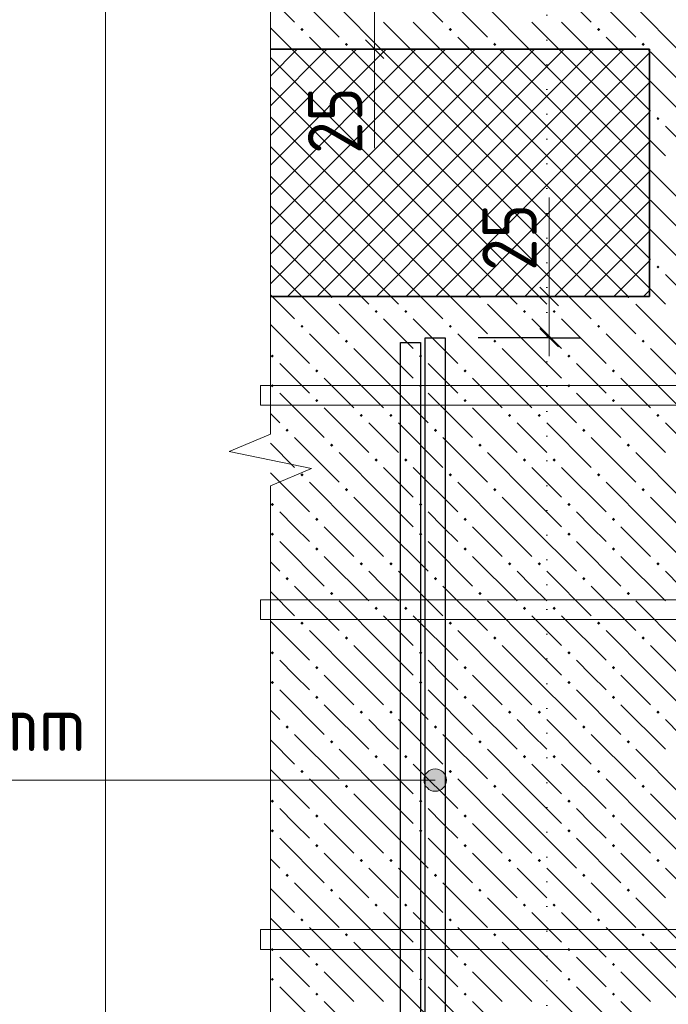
# Model space of a CAD drawing. Header units: millimetres. Extents: x 0 to 42000, y 0 to 29700.
# Tile 9 of 64: x 4107 to 6731, y 15852 to 19834. Entities that reach past the tile are written whole.
import ezdxf

# ---------------------------------------------------------------- set-up
doc = ezdxf.new("R2010")
doc.units = ezdxf.units.MM
doc.linetypes.add('______9', pattern=[100, 0, -100])
for name, color, linetype, lineweight in [('Standard', 7, 'Continuous', 25), ('ЖБ Перекрытие верхний уровень', 7, 'Continuous', 18), ('Обрамление П-обр. равн.', 7, 'Continuous', 25), ('Размерная линия_ общее', 7, 'Continuous', 13), ('Фоновоя арматура Х1', 7, 'Continuous', 25)]:
    doc.layers.add(name, color=color, linetype=linetype, lineweight=lineweight)
doc.layers.add('Утеплитель перекрытие', color=7, linetype='Continuous', true_color=0xa0a0a0)
doc.styles.add('ISOCPEUR', font='txt')

msp = doc.modelspace()

# ---------------------------------------------------------------- hatches: boundary and pattern name
at = {"layer": 'Standard', "linetype": 'Continuous', "lineweight": 13, "transparency": 33554687}
for points in [[(5788.2, 16713.8), (5788.2, 16803.8), (5765.7, 16797.5)], [(5810.7, 16720.1), (5810.7, 16797.5), (5788.2, 16803.8)], [(5810.7, 16720.1), (5788.2, 16803.8), (5788.2, 16713.8)], [(5749.5, 16736.3), (5749.5, 16781.3), (5743.2, 16758.8)], [(5765.7, 16720.1), (5765.7, 16797.5), (5749.5, 16781.3)], [(5765.7, 16720.1), (5749.5, 16781.3), (5749.5, 16736.3)], [(5788.2, 16713.8), (5765.7, 16797.5), (5765.7, 16720.1)], [(5826.9, 16736.3), (5826.9, 16781.3), (5810.7, 16797.5)], [(5826.9, 16736.3), (5810.7, 16797.5), (5810.7, 16720.1)], [(5826.9, 16781.3), (5826.9, 16736.3), (5833.2, 16758.8)]]:
    msp.add_hatch(color=7, dxfattribs=at).paths.add_polyline_path(points)
at = {"layer": 'ЖБ Перекрытие верхний уровень', "linetype": 'Continuous', "lineweight": 18, "transparency": 33554687}
for points in [[(5242.8, 19793.5), (5249.3, 19800), (5255.8, 19793.5), (5249.3, 19787)], [(5842.8, 19793.5), (5849.3, 19800), (5855.8, 19793.5), (5849.3, 19787)], [(6442.8, 19793.5), (6449.3, 19800), (6455.8, 19793.5), (6449.3, 19787)], [(5422.8, 19733.5), (5429.3, 19740), (5435.8, 19733.5), (5429.3, 19727)], [(6022.8, 19733.5), (6029.3, 19740), (6035.8, 19733.5), (6029.3, 19727)], [(6622.8, 19733.5), (6629.3, 19740), (6635.8, 19733.5), (6629.3, 19727)], [(6682.8, 19433.5), (6689.3, 19440), (6695.8, 19433.5), (6689.3, 19427)], [(6682.8, 18833.5), (6689.3, 18840), (6695.8, 18833.5), (6689.3, 18827)], [(5362.8, 18713.5), (5363.7, 18714.3), (5375, 18714.3), (5375.8, 18713.5), (5369.3, 18707)], [(5962.8, 18713.5), (5963.7, 18714.3), (5975, 18714.3), (5975.8, 18713.5), (5969.3, 18707)], [(6562.8, 18713.5), (6563.7, 18714.3), (6575, 18714.3), (6575.8, 18713.5), (6569.3, 18707)], [(5542.8, 18653.5), (5549.3, 18660), (5555.8, 18653.5), (5549.3, 18647)], [(5662.8, 18653.5), (5669.3, 18660), (5675.8, 18653.5), (5669.3, 18647)], [(6142.8, 18653.5), (6149.3, 18660), (6155.8, 18653.5), (6149.3, 18647)], [(6262.8, 18653.5), (6269.3, 18660), (6275.8, 18653.5), (6269.3, 18647)], [(5242.8, 18593.5), (5249.3, 18600), (5255.8, 18593.5), (5249.3, 18587)], [(5842.8, 18593.5), (5849.3, 18600), (5855.8, 18593.5), (5849.3, 18587)], [(6442.8, 18593.5), (6449.3, 18600), (6455.8, 18593.5), (6449.3, 18587)], [(5422.8, 18533.5), (5429.3, 18540), (5435.8, 18533.5), (5429.3, 18527)], [(6022.8, 18533.5), (6029.3, 18540), (6035.8, 18533.5), (6029.3, 18527)], [(6622.8, 18533.5), (6629.3, 18540), (6635.8, 18533.5), (6629.3, 18527)], [(5122.8, 18473.5), (5129.3, 18480), (5135.8, 18473.5), (5129.3, 18467)], [(5722.8, 18473.5), (5729.3, 18480), (5735.8, 18473.5), (5729.3, 18467)], [(6322.8, 18473.5), (6329.3, 18480), (6335.8, 18473.5), (6329.3, 18467)], [(5302.8, 18413.5), (5309.3, 18420), (5315.8, 18413.5), (5309.3, 18407)], [(5902.8, 18413.5), (5909.3, 18420), (5915.8, 18413.5), (5909.3, 18407)], [(6502.8, 18413.5), (6509.3, 18420), (6515.8, 18413.5), (6509.3, 18407)], [(5122.8, 18353.5), (5129.3, 18360), (5135.8, 18353.5), (5129.3, 18347)], [(5722.8, 18353.5), (5729.3, 18360), (5735.8, 18353.5), (5729.3, 18347)], [(6322.8, 18353.5), (6329.3, 18360), (6335.8, 18353.5), (6329.3, 18347)], [(5302.8, 18293.5), (5309.3, 18300), (5315.8, 18293.5), (5309.3, 18287)], [(5902.8, 18293.5), (5909.3, 18300), (5915.8, 18293.5), (5909.3, 18287)], [(6502.8, 18293.5), (6509.3, 18300), (6515.8, 18293.5), (6509.3, 18287)], [(5482.8, 18233.5), (5489.3, 18240), (5495.8, 18233.5), (5489.3, 18227)], [(5602.8, 18233.5), (5609.3, 18240), (5615.8, 18233.5), (5609.3, 18227)], [(6082.8, 18233.5), (6089.3, 18240), (6095.8, 18233.5), (6089.3, 18227)], [(6202.8, 18233.5), (6209.3, 18240), (6215.8, 18233.5), (6209.3, 18227)], [(6682.8, 18233.5), (6689.3, 18240), (6695.8, 18233.5), (6689.3, 18227)], [(5182.8, 18173.5), (5189.3, 18180), (5195.8, 18173.5), (5189.3, 18167)], [(5782.8, 18173.5), (5789.3, 18180), (5795.8, 18173.5), (5789.3, 18167)], [(6382.8, 18173.5), (6389.3, 18180), (6395.8, 18173.5), (6389.3, 18167)], [(5362.8, 18113.5), (5369.3, 18120), (5375.8, 18113.5), (5369.3, 18107)], [(5962.8, 18113.5), (5969.3, 18120), (5975.8, 18113.5), (5969.3, 18107)], [(6562.8, 18113.5), (6569.3, 18120), (6575.8, 18113.5), (6569.3, 18107)], [(5542.8, 18053.5), (5549.3, 18060), (5555.8, 18053.5), (5549.3, 18047)], [(5662.8, 18053.5), (5669.3, 18060), (5675.8, 18053.5), (5669.3, 18047)], [(6142.8, 18053.5), (6149.3, 18060), (6155.8, 18053.5), (6149.3, 18047)], [(6262.8, 18053.5), (6269.3, 18060), (6275.8, 18053.5), (6269.3, 18047)], [(5242.8, 17993.5), (5249.3, 18000), (5255.8, 17993.5), (5249.3, 17987)], [(5842.8, 17993.5), (5849.3, 18000), (5855.8, 17993.5), (5849.3, 17987)], [(6442.8, 17993.5), (6449.3, 18000), (6455.8, 17993.5), (6449.3, 17987)], [(5422.8, 17933.5), (5429.3, 17940), (5435.8, 17933.5), (5429.3, 17927)], [(6022.8, 17933.5), (6029.3, 17940), (6035.8, 17933.5), (6029.3, 17927)], [(6622.8, 17933.5), (6629.3, 17940), (6635.8, 17933.5), (6629.3, 17927)], [(5122.8, 17873.5), (5129.3, 17880), (5135.8, 17873.5), (5129.3, 17867)], [(5722.8, 17873.5), (5729.3, 17880), (5735.8, 17873.5), (5729.3, 17867)], [(6322.8, 17873.5), (6329.3, 17880), (6335.8, 17873.5), (6329.3, 17867)], [(5302.8, 17813.5), (5309.3, 17820), (5315.8, 17813.5), (5309.3, 17807)], [(5902.8, 17813.5), (5909.3, 17820), (5915.8, 17813.5), (5909.3, 17807)], [(6502.8, 17813.5), (6509.3, 17820), (6515.8, 17813.5), (6509.3, 17807)], [(5122.8, 17753.5), (5129.3, 17760), (5135.8, 17753.5), (5129.3, 17747)], [(5722.8, 17753.5), (5729.3, 17760), (5735.8, 17753.5), (5729.3, 17747)], [(6322.8, 17753.5), (6329.3, 17760), (6335.8, 17753.5), (6329.3, 17747)], [(5302.8, 17693.5), (5309.3, 17700), (5315.8, 17693.5), (5309.3, 17687)], [(5902.8, 17693.5), (5909.3, 17700), (5915.8, 17693.5), (5909.3, 17687)], [(6502.8, 17693.5), (6509.3, 17700), (6515.8, 17693.5), (6509.3, 17687)], [(5482.8, 17633.5), (5489.3, 17640), (5495.8, 17633.5), (5489.3, 17627)], [(5602.8, 17633.5), (5609.3, 17640), (5615.8, 17633.5), (5609.3, 17627)], [(6082.8, 17633.5), (6089.3, 17640), (6095.8, 17633.5), (6089.3, 17627)], [(6202.8, 17633.5), (6209.3, 17640), (6215.8, 17633.5), (6209.3, 17627)], [(6682.8, 17633.5), (6689.3, 17640), (6695.8, 17633.5), (6689.3, 17627)], [(5182.8, 17573.5), (5189.3, 17580), (5195.8, 17573.5), (5189.3, 17567)], [(5782.8, 17573.5), (5789.3, 17580), (5795.8, 17573.5), (5789.3, 17567)], [(6382.8, 17573.5), (6389.3, 17580), (6395.8, 17573.5), (6389.3, 17567)], [(5362.8, 17513.5), (5369.3, 17520), (5375.8, 17513.5), (5369.3, 17507)], [(5962.8, 17513.5), (5969.3, 17520), (5975.8, 17513.5), (5969.3, 17507)], [(6562.8, 17513.5), (6569.3, 17520), (6575.8, 17513.5), (6569.3, 17507)], [(5542.8, 17453.5), (5549.3, 17460), (5555.8, 17453.5), (5549.3, 17447)], [(5662.8, 17453.5), (5669.3, 17460), (5675.8, 17453.5), (5669.3, 17447)], [(6142.8, 17453.5), (6149.3, 17460), (6155.8, 17453.5), (6149.3, 17447)], [(6262.8, 17453.5), (6269.3, 17460), (6275.8, 17453.5), (6269.3, 17447)], [(5242.8, 17393.5), (5249.3, 17400), (5255.8, 17393.5), (5249.3, 17387)], [(5842.8, 17393.5), (5849.3, 17400), (5855.8, 17393.5), (5849.3, 17387)], [(6442.8, 17393.5), (6449.3, 17400), (6455.8, 17393.5), (6449.3, 17387)], [(5422.8, 17333.5), (5429.3, 17340), (5435.8, 17333.5), (5429.3, 17327)], [(6022.8, 17333.5), (6029.3, 17340), (6035.8, 17333.5), (6029.3, 17327)], [(6622.8, 17333.5), (6629.3, 17340), (6635.8, 17333.5), (6629.3, 17327)], [(5122.8, 17273.5), (5129.3, 17280), (5135.8, 17273.5), (5129.3, 17267)], [(5722.8, 17273.5), (5729.3, 17280), (5735.8, 17273.5), (5729.3, 17267)], [(6322.8, 17273.5), (6329.3, 17280), (6335.8, 17273.5), (6329.3, 17267)], [(5302.8, 17213.5), (5309.3, 17220), (5315.8, 17213.5), (5309.3, 17207)], [(5902.8, 17213.5), (5909.3, 17220), (5915.8, 17213.5), (5909.3, 17207)], [(6502.8, 17213.5), (6509.3, 17220), (6515.8, 17213.5), (6509.3, 17207)], [(5122.8, 17153.5), (5129.3, 17160), (5135.8, 17153.5), (5129.3, 17147)], [(5722.8, 17153.5), (5729.3, 17160), (5735.8, 17153.5), (5729.3, 17147)], [(6322.8, 17153.5), (6329.3, 17160), (6335.8, 17153.5), (6329.3, 17147)], [(5302.8, 17093.5), (5309.3, 17100), (5315.8, 17093.5), (5309.3, 17087)], [(5902.8, 17093.5), (5909.3, 17100), (5915.8, 17093.5), (5909.3, 17087)], [(6502.8, 17093.5), (6509.3, 17100), (6515.8, 17093.5), (6509.3, 17087)], [(5482.8, 17033.5), (5489.3, 17040), (5495.8, 17033.5), (5489.3, 17027)], [(5602.8, 17033.5), (5609.3, 17040), (5615.8, 17033.5), (5609.3, 17027)], [(6082.8, 17033.5), (6089.3, 17040), (6095.8, 17033.5), (6089.3, 17027)], [(6202.8, 17033.5), (6209.3, 17040), (6215.8, 17033.5), (6209.3, 17027)], [(6682.8, 17033.5), (6689.3, 17040), (6695.8, 17033.5), (6689.3, 17027)], [(5182.8, 16973.5), (5189.3, 16980), (5195.8, 16973.5), (5189.3, 16967)], [(5782.8, 16973.5), (5789.3, 16980), (5795.8, 16973.5), (5789.3, 16967)], [(6382.8, 16973.5), (6389.3, 16980), (6395.8, 16973.5), (6389.3, 16967)], [(5362.8, 16913.5), (5369.3, 16920), (5375.8, 16913.5), (5369.3, 16907)], [(5962.8, 16913.5), (5969.3, 16920), (5975.8, 16913.5), (5969.3, 16907)], [(6562.8, 16913.5), (6569.3, 16920), (6575.8, 16913.5), (6569.3, 16907)], [(5542.8, 16853.5), (5549.3, 16860), (5555.8, 16853.5), (5549.3, 16847)], [(5662.8, 16853.5), (5669.3, 16860), (5675.8, 16853.5), (5669.3, 16847)], [(6142.8, 16853.5), (6149.3, 16860), (6155.8, 16853.5), (6149.3, 16847)], [(6262.8, 16853.5), (6269.3, 16860), (6275.8, 16853.5), (6269.3, 16847)], [(5242.8, 16793.5), (5249.3, 16800), (5255.8, 16793.5), (5249.3, 16787)], [(5842.8, 16793.5), (5849.3, 16800), (5855.8, 16793.5), (5849.3, 16787)], [(6442.8, 16793.5), (6449.3, 16800), (6455.8, 16793.5), (6449.3, 16787)], [(5422.8, 16733.5), (5429.3, 16740), (5435.8, 16733.5), (5429.3, 16727)], [(6022.8, 16733.5), (6029.3, 16740), (6035.8, 16733.5), (6029.3, 16727)], [(6622.8, 16733.5), (6629.3, 16740), (6635.8, 16733.5), (6629.3, 16727)], [(5122.8, 16673.5), (5129.3, 16680), (5135.8, 16673.5), (5129.3, 16667)], [(5722.8, 16673.5), (5729.3, 16680), (5735.8, 16673.5), (5729.3, 16667)], [(6322.8, 16673.5), (6329.3, 16680), (6335.8, 16673.5), (6329.3, 16667)], [(5302.8, 16613.5), (5309.3, 16620), (5315.8, 16613.5), (5309.3, 16607)], [(5902.8, 16613.5), (5909.3, 16620), (5915.8, 16613.5), (5909.3, 16607)], [(6502.8, 16613.5), (6509.3, 16620), (6515.8, 16613.5), (6509.3, 16607)], [(5122.8, 16553.5), (5129.3, 16560), (5135.8, 16553.5), (5129.3, 16547)], [(5722.8, 16553.5), (5729.3, 16560), (5735.8, 16553.5), (5729.3, 16547)], [(6322.8, 16553.5), (6329.3, 16560), (6335.8, 16553.5), (6329.3, 16547)], [(5302.8, 16493.5), (5309.3, 16500), (5315.8, 16493.5), (5309.3, 16487)], [(5902.8, 16493.5), (5909.3, 16500), (5915.8, 16493.5), (5909.3, 16487)], [(6502.8, 16493.5), (6509.3, 16500), (6515.8, 16493.5), (6509.3, 16487)], [(5482.8, 16433.5), (5489.3, 16440), (5495.8, 16433.5), (5489.3, 16427)], [(5602.8, 16433.5), (5609.3, 16440), (5615.8, 16433.5), (5609.3, 16427)], [(6082.8, 16433.5), (6089.3, 16440), (6095.8, 16433.5), (6089.3, 16427)], [(6202.8, 16433.5), (6209.3, 16440), (6215.8, 16433.5), (6209.3, 16427)], [(6682.8, 16433.5), (6689.3, 16440), (6695.8, 16433.5), (6689.3, 16427)], [(5182.8, 16373.5), (5189.3, 16380), (5195.8, 16373.5), (5189.3, 16367)], [(5782.8, 16373.5), (5789.3, 16380), (5795.8, 16373.5), (5789.3, 16367)], [(6382.8, 16373.5), (6389.3, 16380), (6395.8, 16373.5), (6389.3, 16367)], [(5362.8, 16313.5), (5369.3, 16320), (5375.8, 16313.5), (5369.3, 16307)], [(5962.8, 16313.5), (5969.3, 16320), (5975.8, 16313.5), (5969.3, 16307)], [(6562.8, 16313.5), (6569.3, 16320), (6575.8, 16313.5), (6569.3, 16307)], [(5542.8, 16253.5), (5549.3, 16260), (5555.8, 16253.5), (5549.3, 16247)], [(5662.8, 16253.5), (5669.3, 16260), (5675.8, 16253.5), (5669.3, 16247)], [(6142.8, 16253.5), (6149.3, 16260), (6155.8, 16253.5), (6149.3, 16247)], [(6262.8, 16253.5), (6269.3, 16260), (6275.8, 16253.5), (6269.3, 16247)], [(5242.8, 16193.5), (5249.3, 16200), (5255.8, 16193.5), (5249.3, 16187)], [(5842.8, 16193.5), (5849.3, 16200), (5855.8, 16193.5), (5849.3, 16187)], [(6442.8, 16193.5), (6449.3, 16200), (6455.8, 16193.5), (6449.3, 16187)], [(5422.8, 16133.5), (5429.3, 16140), (5435.8, 16133.5), (5429.3, 16127)], [(6022.8, 16133.5), (6029.3, 16140), (6035.8, 16133.5), (6029.3, 16127)], [(6622.8, 16133.5), (6629.3, 16140), (6635.8, 16133.5), (6629.3, 16127)], [(5122.8, 16073.5), (5129.3, 16080), (5135.8, 16073.5), (5129.3, 16067)], [(5722.8, 16073.5), (5729.3, 16080), (5735.8, 16073.5), (5729.3, 16067)], [(6322.8, 16073.5), (6329.3, 16080), (6335.8, 16073.5), (6329.3, 16067)], [(5302.8, 16013.5), (5309.3, 16020), (5315.8, 16013.5), (5309.3, 16007)], [(5902.8, 16013.5), (5909.3, 16020), (5915.8, 16013.5), (5909.3, 16007)], [(6502.8, 16013.5), (6509.3, 16020), (6515.8, 16013.5), (6509.3, 16007)], [(5122.8, 15953.5), (5129.3, 15960), (5135.8, 15953.5), (5129.3, 15947)], [(5722.8, 15953.5), (5729.3, 15960), (5735.8, 15953.5), (5729.3, 15947)], [(6322.8, 15953.5), (6329.3, 15960), (6335.8, 15953.5), (6329.3, 15947)], [(5302.8, 15893.5), (5309.3, 15900), (5315.8, 15893.5), (5309.3, 15887)], [(5902.8, 15893.5), (5909.3, 15900), (5915.8, 15893.5), (5909.3, 15887)], [(6502.8, 15893.5), (6509.3, 15900), (6515.8, 15893.5), (6509.3, 15887)]]:
    msp.add_hatch(color=7, dxfattribs=at).paths.add_polyline_path(points, flags=16)

# ---------------------------------------------------------------- linework, layer by layer
at = {"layer": 'Standard', "color": 7, "linetype": '______9', "lineweight": 13, "transparency": 33554687}
msp.add_line((6240.3, 26558), (6240.3, 13152.5), dxfattribs=at)
at = {"layer": 'Standard', "color": 7, "linetype": 'Continuous', "lineweight": 13, "transparency": 33554687}
for p, q in [((5121.6, 19792), (5121.6, 21426.4)), ((5121.6, 18157.7), (5121.6, 19792)), ((4954.9, 18088.1), (5121.6, 18157.7)), ((5288.2, 18018.6), (4954.9, 18088.1)), ((5121.6, 17949), (5288.2, 18018.6)), ((5121.6, 16314.7), (5121.6, 17949)), ((5788.2, 16803.8), (5788.2, 16803.8)), ((5788.2, 16758.8), (2569.6, 16758.8)), ((5743.2, 16758.8), (5743.2, 16758.8)), ((5833.2, 16758.8), (5833.2, 16758.8)), ((5788.2, 16713.8), (5788.2, 16713.8)), ((5121.6, 14680.4), (5121.6, 16314.7))]:
    msp.add_line(p, q, dxfattribs=at)
at = {"layer": 'Standard', "color": 251, "linetype": 'Continuous', "lineweight": 13, "true_color": 0x656565, "transparency": 33554687}
for p, q in [((5543.2, 19314.3), (5543.2, 19714.3)), ((6249, 18714.3), (6249, 19114.3))]:
    msp.add_line(p, q, dxfattribs=at)
at = {"layer": 'Standard', "color": 254, "linetype": 'Continuous', "lineweight": 18, "true_color": 0xc4c4ff, "transparency": 33554687}
msp.add_lwpolyline([(4454.9, 10846.8), (23188.2, 10846.8), (23188.2, 27413.3), (4454.9, 27413.3), (4454.9, 10846.8)], dxfattribs=at)
at = {"layer": 'Standard', "color": 7, "linetype": 'Continuous', "lineweight": 35, "transparency": 33554687}
msp.add_lwpolyline([(5121.6, 19714.3), (6654.9, 19714.3), (6654.9, 18714.3), (5121.6, 18714.3)], dxfattribs=at)
at = {"layer": 'Standard', "color": 7, "linetype": 'Continuous', "lineweight": 13, "transparency": 33554687}
msp.add_circle((5788.2, 16758.8), 45, dxfattribs=at)
at = {"layer": 'ЖБ Перекрытие верхний уровень', "color": 9, "linetype": 'Continuous', "lineweight": 18, "true_color": 0xc7c7c7, "transparency": 33554687}
for p, q in [((5639.3, 20003.5), (5819.3, 19823.5)), ((6239.3, 20003.5), (6419.3, 19823.5)), ((5121.6, 19921.2), (5219.3, 19823.5)), ((5219.3, 19943.5), (5399.3, 19763.5)), ((5819.3, 19943.5), (5999.3, 19763.5)), ((6419.3, 19943.5), (6599.3, 19763.5)), ((5568.5, 19714.3), (5399.3, 19883.5)), ((6168.5, 19714.3), (5999.3, 19883.5)), ((6779.3, 19703.5), (6599.3, 19883.5)), ((5121.6, 19801.2), (5208.5, 19714.3)), ((5579.3, 19823.5), (5688.5, 19714.3)), ((5699.3, 19823.5), (5808.5, 19714.3)), ((6179.3, 19823.5), (6288.5, 19714.3)), ((6299.3, 19823.5), (6408.5, 19714.3)), ((5328.5, 19714.3), (5279.3, 19763.5)), ((5928.5, 19714.3), (5879.3, 19763.5)), ((6528.5, 19714.3), (6479.3, 19763.5)), ((6659.3, 19703.5), (6779.3, 19583.5)), ((6659.3, 19583.5), (6654.9, 19587.9)), ((6659.3, 19583.5), (6779.3, 19463.5)), ((6654.9, 19467.9), (6659.3, 19463.5)), ((6779.3, 19343.5), (6719.3, 19403.5)), ((6654.9, 19347.9), (6719.3, 19283.5)), ((6779.3, 19103.5), (6654.9, 19227.9)), ((6659.3, 19103.5), (6779.3, 18983.5)), ((6659.3, 18983.5), (6654.9, 18987.9)), ((6659.3, 18983.5), (6779.3, 18863.5)), ((6654.9, 18867.9), (6659.3, 18863.5)), ((6779.3, 18743.5), (6719.3, 18803.5)), ((5128.5, 18714.3), (5219.3, 18623.5)), ((5248.5, 18714.3), (5399.3, 18563.5)), ((5488.5, 18714.3), (5519.3, 18683.5)), ((5639.3, 18683.5), (5608.5, 18714.3)), ((5728.5, 18714.3), (5819.3, 18623.5)), ((5848.5, 18714.3), (5999.3, 18563.5)), ((6088.5, 18714.3), (6119.3, 18683.5)), ((6239.3, 18683.5), (6208.5, 18714.3)), ((6328.5, 18714.3), (6419.3, 18623.5)), ((6448.5, 18714.3), (6599.3, 18563.5)), ((6654.9, 18747.9), (6719.3, 18683.5)), ((5579.3, 18503.5), (5399.3, 18683.5)), ((6179.3, 18503.5), (5999.3, 18683.5)), ((6779.3, 18503.5), (6599.3, 18683.5)), ((5121.6, 18601.2), (5279.3, 18443.5)), ((5579.3, 18623.5), (5699.3, 18503.5)), ((5699.3, 18623.5), (5879.3, 18443.5)), ((6179.3, 18623.5), (6299.3, 18503.5)), ((6299.3, 18623.5), (6479.3, 18443.5)), ((5459.3, 18383.5), (5279.3, 18563.5)), ((6059.3, 18383.5), (5879.3, 18563.5)), ((6659.3, 18383.5), (6479.3, 18563.5)), ((5459.3, 18503.5), (5579.3, 18383.5)), ((5579.3, 18503.5), (5699.3, 18383.5)), ((6059.3, 18503.5), (6179.3, 18383.5)), ((6179.3, 18503.5), (6299.3, 18383.5)), ((6659.3, 18503.5), (6779.3, 18383.5)), ((5219.3, 18383.5), (5159.3, 18443.5)), ((5819.3, 18383.5), (5759.3, 18443.5)), ((6419.3, 18383.5), (6359.3, 18443.5)), ((5279.3, 18323.5), (5219.3, 18383.5)), ((5339.3, 18383.5), (5459.3, 18263.5)), ((5459.3, 18383.5), (5579.3, 18263.5)), ((5579.3, 18383.5), (5759.3, 18203.5)), ((5879.3, 18323.5), (5819.3, 18383.5)), ((5939.3, 18383.5), (6059.3, 18263.5)), ((6059.3, 18383.5), (6179.3, 18263.5)), ((6179.3, 18383.5), (6359.3, 18203.5)), ((6479.3, 18323.5), (6419.3, 18383.5)), ((6539.3, 18383.5), (6659.3, 18263.5)), ((6659.3, 18383.5), (6779.3, 18263.5)), ((5159.3, 18323.5), (5339.3, 18143.5)), ((5759.3, 18323.5), (5939.3, 18143.5)), ((6359.3, 18323.5), (6539.3, 18143.5)), ((5121.6, 18241.2), (5159.3, 18203.5)), ((5339.3, 18263.5), (5519.3, 18083.5)), ((5939.3, 18263.5), (6119.3, 18083.5)), ((6539.3, 18263.5), (6719.3, 18083.5)), ((5579.3, 18143.5), (5519.3, 18203.5)), ((5639.3, 18203.5), (5819.3, 18023.5)), ((6179.3, 18143.5), (6119.3, 18203.5)), ((6239.3, 18203.5), (6419.3, 18023.5)), ((6779.3, 18143.5), (6719.3, 18203.5)), ((5121.6, 18121.2), (5219.3, 18023.5)), ((5219.3, 18143.5), (5399.3, 17963.5)), ((5639.3, 18083.5), (5579.3, 18143.5)), ((5819.3, 18143.5), (5999.3, 17963.5)), ((6239.3, 18083.5), (6179.3, 18143.5)), ((6419.3, 18143.5), (6599.3, 17963.5)), ((5579.3, 17903.5), (5399.3, 18083.5)), ((6179.3, 17903.5), (5999.3, 18083.5)), ((6779.3, 17903.5), (6599.3, 18083.5)), ((5121.6, 18001.2), (5279.3, 17843.5)), ((5579.3, 18023.5), (5699.3, 17903.5)), ((5699.3, 18023.5), (5879.3, 17843.5)), ((6179.3, 18023.5), (6299.3, 17903.5)), ((6299.3, 18023.5), (6479.3, 17843.5)), ((5459.3, 17783.5), (5279.3, 17963.5)), ((6059.3, 17783.5), (5879.3, 17963.5)), ((6659.3, 17783.5), (6479.3, 17963.5)), ((5459.3, 17903.5), (5579.3, 17783.5)), ((5579.3, 17903.5), (5699.3, 17783.5)), ((6059.3, 17903.5), (6179.3, 17783.5)), ((6179.3, 17903.5), (6299.3, 17783.5)), ((6659.3, 17903.5), (6779.3, 17783.5)), ((5219.3, 17783.5), (5159.3, 17843.5)), ((5819.3, 17783.5), (5759.3, 17843.5)), ((6419.3, 17783.5), (6359.3, 17843.5)), ((5279.3, 17723.5), (5219.3, 17783.5)), ((5339.3, 17783.5), (5459.3, 17663.5)), ((5459.3, 17783.5), (5579.3, 17663.5)), ((5579.3, 17783.5), (5759.3, 17603.5)), ((5879.3, 17723.5), (5819.3, 17783.5)), ((5939.3, 17783.5), (6059.3, 17663.5)), ((6059.3, 17783.5), (6179.3, 17663.5)), ((6179.3, 17783.5), (6359.3, 17603.5)), ((6479.3, 17723.5), (6419.3, 17783.5)), ((6539.3, 17783.5), (6659.3, 17663.5)), ((6659.3, 17783.5), (6779.3, 17663.5)), ((5159.3, 17723.5), (5339.3, 17543.5)), ((5759.3, 17723.5), (5939.3, 17543.5)), ((6359.3, 17723.5), (6539.3, 17543.5)), ((5121.6, 17641.2), (5159.3, 17603.5)), ((5339.3, 17663.5), (5519.3, 17483.5)), ((5939.3, 17663.5), (6119.3, 17483.5)), ((6539.3, 17663.5), (6719.3, 17483.5)), ((5579.3, 17543.5), (5519.3, 17603.5)), ((5639.3, 17603.5), (5819.3, 17423.5)), ((6179.3, 17543.5), (6119.3, 17603.5)), ((6239.3, 17603.5), (6419.3, 17423.5)), ((6779.3, 17543.5), (6719.3, 17603.5)), ((5121.6, 17521.2), (5219.3, 17423.5)), ((5219.3, 17543.5), (5399.3, 17363.5)), ((5639.3, 17483.5), (5579.3, 17543.5)), ((5819.3, 17543.5), (5999.3, 17363.5)), ((6239.3, 17483.5), (6179.3, 17543.5)), ((6419.3, 17543.5), (6599.3, 17363.5)), ((5579.3, 17303.5), (5399.3, 17483.5)), ((6179.3, 17303.5), (5999.3, 17483.5)), ((6779.3, 17303.5), (6599.3, 17483.5)), ((5121.6, 17401.2), (5279.3, 17243.5)), ((5579.3, 17423.5), (5699.3, 17303.5)), ((5699.3, 17423.5), (5879.3, 17243.5)), ((6179.3, 17423.5), (6299.3, 17303.5)), ((6299.3, 17423.5), (6479.3, 17243.5)), ((5459.3, 17183.5), (5279.3, 17363.5)), ((6059.3, 17183.5), (5879.3, 17363.5)), ((6659.3, 17183.5), (6479.3, 17363.5)), ((5459.3, 17303.5), (5579.3, 17183.5)), ((5579.3, 17303.5), (5699.3, 17183.5)), ((6059.3, 17303.5), (6179.3, 17183.5)), ((6179.3, 17303.5), (6299.3, 17183.5)), ((6659.3, 17303.5), (6779.3, 17183.5)), ((5219.3, 17183.5), (5159.3, 17243.5)), ((5819.3, 17183.5), (5759.3, 17243.5)), ((6419.3, 17183.5), (6359.3, 17243.5)), ((5279.3, 17123.5), (5219.3, 17183.5)), ((5339.3, 17183.5), (5459.3, 17063.5)), ((5459.3, 17183.5), (5579.3, 17063.5)), ((5579.3, 17183.5), (5759.3, 17003.5)), ((5879.3, 17123.5), (5819.3, 17183.5)), ((5939.3, 17183.5), (6059.3, 17063.5)), ((6059.3, 17183.5), (6179.3, 17063.5)), ((6179.3, 17183.5), (6359.3, 17003.5)), ((6479.3, 17123.5), (6419.3, 17183.5)), ((6539.3, 17183.5), (6659.3, 17063.5)), ((6659.3, 17183.5), (6779.3, 17063.5)), ((5159.3, 17123.5), (5339.3, 16943.5)), ((5759.3, 17123.5), (5939.3, 16943.5)), ((6359.3, 17123.5), (6539.3, 16943.5)), ((5121.6, 17041.2), (5159.3, 17003.5)), ((5339.3, 17063.5), (5519.3, 16883.5)), ((5939.3, 17063.5), (6119.3, 16883.5)), ((6539.3, 17063.5), (6719.3, 16883.5)), ((5579.3, 16943.5), (5519.3, 17003.5)), ((5639.3, 17003.5), (5819.3, 16823.5)), ((6179.3, 16943.5), (6119.3, 17003.5)), ((6239.3, 17003.5), (6419.3, 16823.5)), ((6779.3, 16943.5), (6719.3, 17003.5)), ((5121.6, 16921.2), (5219.3, 16823.5)), ((5219.3, 16943.5), (5399.3, 16763.5)), ((5639.3, 16883.5), (5579.3, 16943.5)), ((5819.3, 16943.5), (5999.3, 16763.5)), ((6239.3, 16883.5), (6179.3, 16943.5)), ((6419.3, 16943.5), (6599.3, 16763.5)), ((5579.3, 16703.5), (5399.3, 16883.5)), ((6179.3, 16703.5), (5999.3, 16883.5)), ((6779.3, 16703.5), (6599.3, 16883.5)), ((5121.6, 16801.2), (5279.3, 16643.5)), ((5579.3, 16823.5), (5699.3, 16703.5)), ((5699.3, 16823.5), (5879.3, 16643.5)), ((6179.3, 16823.5), (6299.3, 16703.5)), ((6299.3, 16823.5), (6479.3, 16643.5)), ((5459.3, 16583.5), (5279.3, 16763.5)), ((6059.3, 16583.5), (5879.3, 16763.5)), ((6659.3, 16583.5), (6479.3, 16763.5)), ((5459.3, 16703.5), (5579.3, 16583.5)), ((5579.3, 16703.5), (5699.3, 16583.5)), ((6059.3, 16703.5), (6179.3, 16583.5)), ((6179.3, 16703.5), (6299.3, 16583.5)), ((6659.3, 16703.5), (6779.3, 16583.5)), ((5219.3, 16583.5), (5159.3, 16643.5)), ((5819.3, 16583.5), (5759.3, 16643.5)), ((6419.3, 16583.5), (6359.3, 16643.5)), ((5279.3, 16523.5), (5219.3, 16583.5)), ((5339.3, 16583.5), (5459.3, 16463.5)), ((5459.3, 16583.5), (5579.3, 16463.5)), ((5579.3, 16583.5), (5759.3, 16403.5)), ((5879.3, 16523.5), (5819.3, 16583.5)), ((5939.3, 16583.5), (6059.3, 16463.5)), ((6059.3, 16583.5), (6179.3, 16463.5)), ((6179.3, 16583.5), (6359.3, 16403.5)), ((6479.3, 16523.5), (6419.3, 16583.5)), ((6539.3, 16583.5), (6659.3, 16463.5)), ((6659.3, 16583.5), (6779.3, 16463.5)), ((5159.3, 16523.5), (5339.3, 16343.5)), ((5759.3, 16523.5), (5939.3, 16343.5)), ((6359.3, 16523.5), (6539.3, 16343.5)), ((5339.3, 16463.5), (5519.3, 16283.5)), ((5939.3, 16463.5), (6119.3, 16283.5)), ((6539.3, 16463.5), (6719.3, 16283.5)), ((5121.6, 16441.2), (5159.3, 16403.5)), ((5579.3, 16343.5), (5519.3, 16403.5)), ((5639.3, 16403.5), (5819.3, 16223.5)), ((6179.3, 16343.5), (6119.3, 16403.5)), ((6239.3, 16403.5), (6419.3, 16223.5)), ((6779.3, 16343.5), (6719.3, 16403.5)), ((5219.3, 16343.5), (5399.3, 16163.5)), ((5639.3, 16283.5), (5579.3, 16343.5)), ((5819.3, 16343.5), (5999.3, 16163.5)), ((6239.3, 16283.5), (6179.3, 16343.5)), ((6419.3, 16343.5), (6599.3, 16163.5)), ((5121.6, 16321.2), (5219.3, 16223.5)), ((5579.3, 16103.5), (5399.3, 16283.5)), ((6179.3, 16103.5), (5999.3, 16283.5)), ((6779.3, 16103.5), (6599.3, 16283.5)), ((5579.3, 16223.5), (5699.3, 16103.5)), ((5699.3, 16223.5), (5879.3, 16043.5)), ((6179.3, 16223.5), (6299.3, 16103.5)), ((6299.3, 16223.5), (6479.3, 16043.5)), ((5121.6, 16201.2), (5279.3, 16043.5)), ((5459.3, 15983.5), (5279.3, 16163.5)), ((6059.3, 15983.5), (5879.3, 16163.5)), ((6659.3, 15983.5), (6479.3, 16163.5)), ((5459.3, 16103.5), (5579.3, 15983.5)), ((5579.3, 16103.5), (5699.3, 15983.5)), ((6059.3, 16103.5), (6179.3, 15983.5)), ((6179.3, 16103.5), (6299.3, 15983.5)), ((6659.3, 16103.5), (6779.3, 15983.5)), ((5219.3, 15983.5), (5159.3, 16043.5)), ((5819.3, 15983.5), (5759.3, 16043.5)), ((6419.3, 15983.5), (6359.3, 16043.5)), ((5279.3, 15923.5), (5219.3, 15983.5)), ((5339.3, 15983.5), (5459.3, 15863.5)), ((5459.3, 15983.5), (5579.3, 15863.5)), ((5579.3, 15983.5), (5759.3, 15803.5)), ((5879.3, 15923.5), (5819.3, 15983.5)), ((5939.3, 15983.5), (6059.3, 15863.5)), ((6059.3, 15983.5), (6179.3, 15863.5)), ((6179.3, 15983.5), (6359.3, 15803.5)), ((6479.3, 15923.5), (6419.3, 15983.5)), ((6539.3, 15983.5), (6659.3, 15863.5)), ((6659.3, 15983.5), (6779.3, 15863.5)), ((5159.3, 15923.5), (5339.3, 15743.5)), ((5759.3, 15923.5), (5939.3, 15743.5)), ((6359.3, 15923.5), (6539.3, 15743.5)), ((5339.3, 15863.5), (5519.3, 15683.5)), ((5939.3, 15863.5), (6119.3, 15683.5)), ((6539.3, 15863.5), (6719.3, 15683.5))]:
    msp.add_line(p, q, dxfattribs=at)
at = {"layer": 'Обрамление П-обр. равн.', "color": 38, "linetype": 'Continuous', "lineweight": 25, "true_color": 0x5f1e0f, "transparency": 33554687}
for points in [[(5648.2, 13214.3), (5648.2, 18527.7), (5728.2, 18527.7), (5728.2, 13214.3), (5648.2, 13214.3)], [(5828.2, 18547.7), (5828.2, 14467.7), (5748.2, 14467.7), (5748.2, 18547.7), (5828.2, 18547.7)]]:
    msp.add_lwpolyline(points, dxfattribs=at)
at = {"layer": 'Размерная линия_ общее', "color": 251, "linetype": 'Continuous', "lineweight": 13, "true_color": 0x656565, "transparency": 33554687}
for p, q in [((5543.2, 19881), (5543.2, 19714.3)), ((5543.2, 19714.3), (5543.2, 19639.3)), ((6249, 18714.3), (6249, 18789.3)), ((6249, 18547.7), (6249, 18714.3)), ((6249, 18547.7), (6249, 18472.7))]:
    msp.add_line(p, q, dxfattribs=at)
at = {"layer": 'Размерная линия_ общее', "color": 251, "linetype": 'Continuous', "lineweight": 25, "true_color": 0x656565, "transparency": 33554687}
for p, q in [((5505.7, 19751.8), (5580.7, 19676.8)), ((6286.5, 18676.8), (6211.5, 18751.8)), ((6286.5, 18510.2), (6211.5, 18585.2))]:
    msp.add_line(p, q, dxfattribs=at)
at = {"layer": 'Размерная линия_ общее', "color": 251, "linetype": 'Continuous', "lineweight": -3, "true_color": 0x656565, "transparency": 33554687}
for p, q in [((5543.2, 19714.3), (5418.2, 19714.3)), ((5543.2, 19714.3), (5668.2, 19714.3)), ((5543.2, 19714.3), (5848.4, 19714.3)), ((6249, 18714.3), (5953.2, 18714.3)), ((6249, 18714.3), (6124, 18714.3)), ((6249, 18714.3), (6374, 18714.3)), ((6249, 18547.7), (5961.6, 18547.7)), ((6249, 18547.7), (6124, 18547.7)), ((6249, 18547.7), (6374, 18547.7))]:
    msp.add_line(p, q, dxfattribs=at)
at = {"layer": 'Утеплитель перекрытие', "color": 252, "linetype": 'Continuous', "lineweight": 18, "true_color": 0x8f8f8f, "transparency": 33554687}
for p, q in [((5121.6, 19605.7), (5230.2, 19714.3)), ((5121.6, 19485.7), (5350.2, 19714.3)), ((5121.6, 19365.7), (5470.2, 19714.3)), ((5121.6, 19245.7), (5590.2, 19714.3)), ((5121.6, 19125.7), (5710.2, 19714.3)), ((5121.6, 19005.7), (5830.2, 19714.3)), ((5208.5, 19714.3), (5939.3, 18983.5)), ((5219.3, 18983.5), (5950.2, 19714.3)), ((5328.5, 19714.3), (6059.3, 18983.5)), ((5339.3, 18983.5), (6070.2, 19714.3)), ((5448.5, 19714.3), (6179.3, 18983.5)), ((5568.5, 19714.3), (6179.3, 19103.5)), ((5688.5, 19714.3), (6179.3, 19223.5)), ((5808.5, 19714.3), (6179.3, 19343.5)), ((5928.5, 19714.3), (6179.3, 19463.5)), ((6048.5, 19714.3), (6179.3, 19583.5)), ((6168.5, 19714.3), (6179.3, 19703.5)), ((6179.3, 19703.5), (6190.2, 19714.3)), ((6179.3, 19583.5), (6310.2, 19714.3)), ((6179.3, 19463.5), (6430.2, 19714.3)), ((6179.3, 19343.5), (6550.2, 19714.3)), ((6288.5, 19714.3), (6654.9, 19347.9)), ((6408.5, 19714.3), (6654.9, 19467.9)), ((6528.5, 19714.3), (6654.9, 19587.9)), ((6648.5, 19714.3), (6654.9, 19707.9)), ((5121.6, 19681.2), (5819.3, 18983.5)), ((5459.3, 18983.5), (6179.3, 19703.5)), ((6179.3, 19703.5), (6654.9, 19227.9)), ((6179.3, 19223.5), (6654.9, 19699.1)), ((5121.6, 19561.2), (5699.3, 18983.5)), ((5579.3, 18983.5), (6179.3, 19583.5)), ((6179.3, 19583.5), (6654.9, 19107.9)), ((6179.3, 19103.5), (6654.9, 19579.1)), ((5121.6, 19441.2), (5579.3, 18983.5)), ((5699.3, 18983.5), (6179.3, 19463.5)), ((6179.3, 19463.5), (6654.9, 18987.9)), ((6179.3, 18983.5), (6654.9, 19459.1)), ((5121.6, 19321.2), (5459.3, 18983.5)), ((5819.3, 18983.5), (6179.3, 19343.5)), ((6179.3, 19343.5), (6539.3, 18983.5)), ((6299.3, 18983.5), (6654.9, 19339.1)), ((5121.6, 19201.2), (5339.3, 18983.5)), ((5939.3, 18983.5), (6179.3, 19223.5)), ((6179.3, 19223.5), (6419.3, 18983.5)), ((6419.3, 18983.5), (6654.9, 19219.1)), ((5121.6, 19081.2), (5219.3, 18983.5)), ((6059.3, 18983.5), (6179.3, 19103.5)), ((6179.3, 19103.5), (6299.3, 18983.5)), ((6539.3, 18983.5), (6654.9, 19099.1)), ((5121.6, 18885.7), (5219.3, 18983.5)), ((5121.6, 18765.7), (5339.3, 18983.5)), ((5121.6, 18961.2), (5368.5, 18714.3)), ((5190.2, 18714.3), (5459.3, 18983.5)), ((5219.3, 18983.5), (5488.5, 18714.3)), ((5310.2, 18714.3), (5579.3, 18983.5)), ((5339.3, 18983.5), (5608.5, 18714.3)), ((5430.2, 18714.3), (5699.3, 18983.5)), ((5459.3, 18983.5), (5728.5, 18714.3)), ((5550.2, 18714.3), (5819.3, 18983.5)), ((5579.3, 18983.5), (5848.5, 18714.3)), ((5670.2, 18714.3), (5939.3, 18983.5)), ((5699.3, 18983.5), (5968.5, 18714.3)), ((5790.2, 18714.3), (6059.3, 18983.5)), ((5819.3, 18983.5), (6088.5, 18714.3)), ((5910.2, 18714.3), (6179.3, 18983.5)), ((5939.3, 18983.5), (6179.3, 18743.5)), ((6059.3, 18983.5), (6179.3, 18863.5)), ((6179.3, 18863.5), (6299.3, 18983.5)), ((6179.3, 18743.5), (6419.3, 18983.5)), ((6179.3, 18983.5), (6448.5, 18714.3)), ((6270.2, 18714.3), (6539.3, 18983.5)), ((6299.3, 18983.5), (6568.5, 18714.3)), ((6390.2, 18714.3), (6654.9, 18979.1)), ((6419.3, 18983.5), (6654.9, 18747.9)), ((6539.3, 18983.5), (6654.9, 18867.9)), ((5121.6, 18841.2), (5248.5, 18714.3)), ((6030.2, 18714.3), (6179.3, 18863.5)), ((6179.3, 18863.5), (6328.5, 18714.3)), ((6510.2, 18714.3), (6654.9, 18859.1)), ((5121.6, 18721.2), (5128.5, 18714.3)), ((6150.2, 18714.3), (6179.3, 18743.5)), ((6179.3, 18743.5), (6208.5, 18714.3)), ((6630.2, 18714.3), (6654.9, 18739.1))]:
    msp.add_line(p, q, dxfattribs=at)
at = {"layer": 'Фоновоя арматура Х1', "color": 251, "linetype": 'Continuous', "lineweight": 18, "true_color": 0x656565, "transparency": 33554687}
for points in [[(14021.6, 18274.3), (5081.6, 18274.3), (5081.6, 18354.4), (14021.6, 18354.4), (14021.6, 18274.3)], [(14021.6, 18274.3), (5081.6, 18274.3), (5081.6, 18354.4), (14021.6, 18354.4), (14021.6, 18274.3)], [(14021.6, 17407.7), (5081.6, 17407.7), (5081.6, 17487.7), (14021.6, 17487.7), (14021.6, 17407.7)], [(14021.6, 17407.7), (5081.6, 17407.7), (5081.6, 17487.7), (14021.6, 17487.7), (14021.6, 17407.7)], [(14021.6, 16074.3), (5081.6, 16074.3), (5081.6, 16154.4), (14021.6, 16154.4), (14021.6, 16074.3)], [(14021.6, 16074.3), (5081.6, 16074.3), (5081.6, 16154.4), (14021.6, 16154.4), (14021.6, 16074.3)]]:
    msp.add_lwpolyline(points, dxfattribs=at)

# ---------------------------------------------------------------- texts
at = {"layer": 'Обрамление П-обр. равн.', "color": 7, "linetype": 'Continuous', "lineweight": 13, "transparency": 33554687, "insert": (2697.3, 16876.2), "char_height": 220, "width": 2058.23, "attachment_point": 7, "style": 'ISOCPEUR'}
msp.add_mtext('\\W0.92;ø12 L=1310mm ', dxfattribs=at)
at = {"layer": 'Размерная линия_ общее', "color": 251, "linetype": 'Continuous', "lineweight": 25, "true_color": 0x656565, "transparency": 33554687, "char_height": 220, "width": 403.924, "attachment_point": 7, "rotation": 90, "style": 'ISOCPEUR'}
for insert in [(5493.2, 19290.8), (6199, 18818.5)]:
    msp.add_mtext('\\W0.87;25', dxfattribs=dict(at, insert=insert))

doc.saveas('drawing.dxf')
